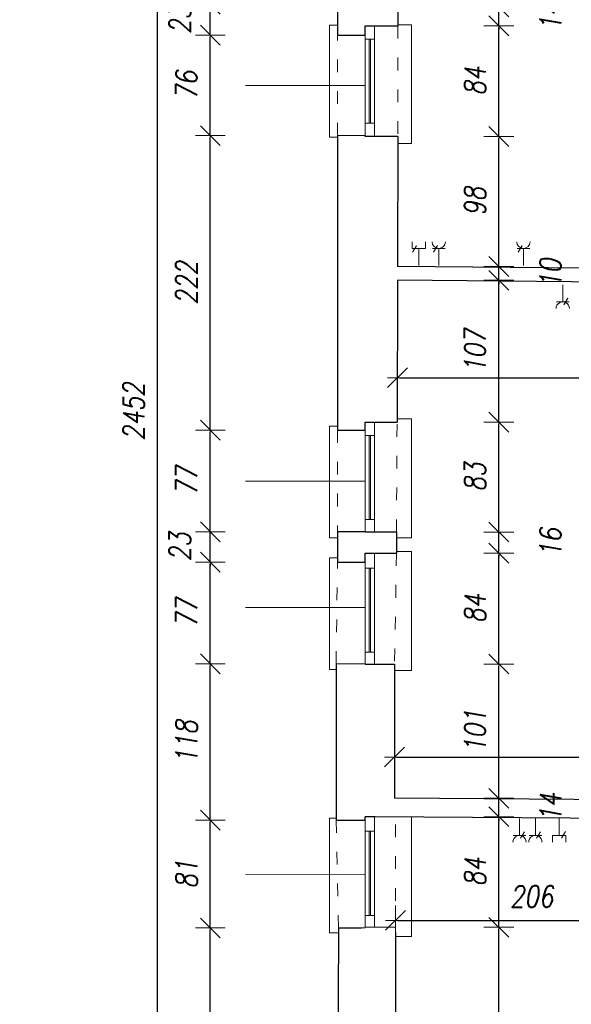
# Model space of a CAD drawing. Header units: millimetres. Extents: x -58431 to 28973, y -32170 to 9431.
# Tile 9 of 54: x -58431 to -54261, y -18478 to -11040. Entities that reach past the tile are written whole.
import ezdxf

# ---------------------------------------------------------------- set-up
doc = ezdxf.new("R2010")
doc.units = ezdxf.units.MM
doc.header["$LTSCALE"] = 8
doc.linetypes.add('ACAD_ISO03W100', pattern=[30, 12, -18])
doc.layers.get('Defpoints').update_dxf_attribs({"lineweight": 0})
for name, color, linetype, lineweight in [('A_DIMEN', 7, 'Continuous', 0), ('BAM_OPISY POWIERZCHNI', 40, 'Continuous', 0), ('instalacje', 6, 'Continuous', 0), ('piętro_dzwi i okna', 3, 'Continuous', 0), ('piętro_parapet', 6, 'Continuous', 0), ('piętro_podciąg', 2, 'ACAD_ISO03W100', 0), ('piętro_rzut', 7, 'Continuous', 30), ('RZUT_wymiarowanie', 2, 'Continuous', 0), ('wymiarowanie', 4, 'Continuous', 0)]:
    doc.layers.add(name, color=color, linetype=linetype, lineweight=lineweight)
doc.styles.add('ROMANS1', font='romans.shx', dxfattribs={"width": 0.8, "oblique": 10})
doc.dimstyles.new('NARCH100', dxfattribs={"dimscale": 100, "dimtxt": 1.6, "dimasz": 0.15, "dimexe": 0, "dimexo": 0, "dimgap": 1, "dimtad": 1, "dimdec": 0, "dimlfac": 0.1, "dimrnd": 1, "dimdsep": 46, "dimtxsty": 'ROMANS1', "dimblk": 'wym', "dimcen": -1.5, "dimse1": 1, "dimse2": 1, "dimclrd": 4, "dimclre": 4, "dimclrt": 3, "dimadec": 0, "dimazin": 0, "dimtfac": 0.04, "dimtdec": 0, "dimtmove": 2, "dimatfit": 3, "dimldrblk": 'wym', "dimfxl": 0, "dimtolj": 1, "dimarcsym": 0})

# ---------------------------------------------------------------- blocks, each defined once
blk = doc.blocks.new('wym')
at = {"layer": 'A_DIMEN', "color": 4, "ltscale": 100}
for p, q in [((-5, -5), (5, 5)), ((0, -7.5), (0, 7.5)), ((-5, 0), (5, 0))]:
    blk.add_line(p, q, dxfattribs=at)
blk = doc.blocks.new('*D351')
at = {"layer": 'Defpoints', "color": 0, "transparency": 16777216}
for p in [(-55748.8, -17896.4), (-54808.6, -17896.4), (-55589.4, -19797.2)]:
    blk.add_point(p, dxfattribs=at)
at = {"layer": 'RZUT_wymiarowanie', "color": 4, "lineweight": -2, "transparency": 16777216}
blk.add_line((-54808.6, -19782.2), (-54808.6, -17911.4), dxfattribs=at)
at = {"layer": 'RZUT_wymiarowanie', "color": 4, "lineweight": -2, "transparency": 16777216, "xscale": 15, "yscale": 15, "zscale": 15}
for p, rotation in [((-54808.6, -17896.4), 90), ((-54808.6, -19797.2), 270)]:
    blk.add_blockref('wym', p, dxfattribs=dict(at, rotation=rotation))
at = {"layer": 'RZUT_wymiarowanie', "color": 3, "transparency": 16777216, "insert": (-54988.6, -18846.8), "char_height": 160, "attachment_point": 5, "rotation": 90, "style": 'ROMANS1'}
blk.add_mtext('\\A1;190', dxfattribs=at)
blk = doc.blocks.new('*D352')
at = {"layer": 'Defpoints', "color": 0, "transparency": 16777216}
for p in [(-55748.8, -17060.8), (-54808.6, -17060.8), (-55748.8, -17896.4)]:
    blk.add_point(p, dxfattribs=at)
at = {"layer": 'RZUT_wymiarowanie', "color": 4, "lineweight": -2, "transparency": 16777216}
blk.add_line((-54808.6, -17881.4), (-54808.6, -17075.8), dxfattribs=at)
at = {"layer": 'RZUT_wymiarowanie', "color": 4, "lineweight": -2, "transparency": 16777216, "xscale": 15, "yscale": 15, "zscale": 15}
for p, rotation in [((-54808.6, -17060.8), 90), ((-54808.6, -17896.4), 270)]:
    blk.add_blockref('wym', p, dxfattribs=dict(at, rotation=rotation))
at = {"layer": 'RZUT_wymiarowanie', "color": 3, "transparency": 16777216, "insert": (-54988.6, -17478.6), "char_height": 160, "attachment_point": 5, "rotation": 90, "style": 'ROMANS1'}
blk.add_mtext('\\A1;84', dxfattribs=at)
blk = doc.blocks.new('*D353')
at = {"layer": 'Defpoints', "color": 0, "transparency": 16777216}
for p in [(-55597.9, -16921.9), (-54808.6, -16921.9), (-55748.8, -17060.8)]:
    blk.add_point(p, dxfattribs=at)
at = {"layer": 'RZUT_wymiarowanie', "color": 4, "lineweight": -2, "transparency": 16777216}
for p, q in [((-54808.6, -16906.9), (-54808.6, -16891.9)), ((-54808.6, -17060.8), (-54808.6, -16921.9)), ((-54808.6, -17075.8), (-54808.6, -17090.8))]:
    blk.add_line(p, q, dxfattribs=at)
at = {"layer": 'RZUT_wymiarowanie', "color": 4, "lineweight": -2, "transparency": 16777216, "xscale": 15, "yscale": 15, "zscale": 15}
for p, rotation in [((-54808.6, -16921.9), 270), ((-54808.6, -17060.8), 90)]:
    blk.add_blockref('wym', p, dxfattribs=dict(at, rotation=rotation))
at = {"layer": 'RZUT_wymiarowanie', "color": 3, "transparency": 16777216, "insert": (-54418.6, -16991.4), "char_height": 160, "attachment_point": 5, "rotation": 90, "style": 'ROMANS1'}
blk.add_mtext('\\A1;14', dxfattribs=at)
blk = doc.blocks.new('*D354')
at = {"layer": 'Defpoints', "color": 0, "transparency": 16777216}
for p in [(-55597.9, -15907.3), (-54808.6, -15907.3), (-55597.9, -16921.9)]:
    blk.add_point(p, dxfattribs=at)
at = {"layer": 'RZUT_wymiarowanie', "color": 4, "lineweight": -2, "transparency": 16777216}
blk.add_line((-54808.6, -16906.9), (-54808.6, -15922.3), dxfattribs=at)
at = {"layer": 'RZUT_wymiarowanie', "color": 4, "lineweight": -2, "transparency": 16777216, "xscale": 15, "yscale": 15, "zscale": 15}
for p, rotation in [((-54808.6, -15907.3), 90), ((-54808.6, -16921.9), 270)]:
    blk.add_blockref('wym', p, dxfattribs=dict(at, rotation=rotation))
at = {"layer": 'RZUT_wymiarowanie', "color": 3, "transparency": 16777216, "insert": (-54988.6, -16414.6), "char_height": 160, "attachment_point": 5, "rotation": 90, "style": 'ROMANS1'}
blk.add_mtext('\\A1;101', dxfattribs=at)
blk = doc.blocks.new('*D355')
at = {"layer": 'Defpoints', "color": 0, "transparency": 16777216}
for p in [(-55581.9, -15070.2), (-54808.6, -15070.2), (-55597.9, -15907.3)]:
    blk.add_point(p, dxfattribs=at)
at = {"layer": 'RZUT_wymiarowanie', "color": 4, "lineweight": -2, "transparency": 16777216}
blk.add_line((-54808.6, -15892.3), (-54808.6, -15085.2), dxfattribs=at)
at = {"layer": 'RZUT_wymiarowanie', "color": 4, "lineweight": -2, "transparency": 16777216, "xscale": 15, "yscale": 15, "zscale": 15}
for p, rotation in [((-54808.6, -15070.2), 90), ((-54808.6, -15907.3), 270)]:
    blk.add_blockref('wym', p, dxfattribs=dict(at, rotation=rotation))
at = {"layer": 'RZUT_wymiarowanie', "color": 3, "transparency": 16777216, "insert": (-54988.6, -15488.8), "char_height": 160, "attachment_point": 5, "rotation": 90, "style": 'ROMANS1'}
blk.add_mtext('\\A1;84', dxfattribs=at)
blk = doc.blocks.new('*D356')
at = {"layer": 'Defpoints', "color": 0, "transparency": 16777216}
for p in [(-55582.5, -14910.3), (-54808.6, -14910.3), (-55581.9, -15070.2)]:
    blk.add_point(p, dxfattribs=at)
at = {"layer": 'RZUT_wymiarowanie', "color": 4, "lineweight": -2, "transparency": 16777216}
for p, q in [((-54808.6, -14895.3), (-54808.6, -14880.3)), ((-54808.6, -15070.2), (-54808.6, -14910.3)), ((-54808.6, -15085.2), (-54808.6, -15100.2))]:
    blk.add_line(p, q, dxfattribs=at)
at = {"layer": 'RZUT_wymiarowanie', "color": 4, "lineweight": -2, "transparency": 16777216, "xscale": 15, "yscale": 15, "zscale": 15}
for p, rotation in [((-54808.6, -14910.3), 270), ((-54808.6, -15070.2), 90)]:
    blk.add_blockref('wym', p, dxfattribs=dict(at, rotation=rotation))
at = {"layer": 'RZUT_wymiarowanie', "color": 3, "transparency": 16777216, "insert": (-54418.6, -14990.3), "char_height": 160, "attachment_point": 5, "rotation": 90, "style": 'ROMANS1'}
blk.add_mtext('\\A1;16', dxfattribs=at)
blk = doc.blocks.new('*D357')
at = {"layer": 'Defpoints', "color": 0, "transparency": 16777216}
for p in [(-55578.6, -14080.3), (-54808.6, -14080.3), (-55582.5, -14910.3)]:
    blk.add_point(p, dxfattribs=at)
at = {"layer": 'RZUT_wymiarowanie', "color": 4, "lineweight": -2, "transparency": 16777216}
blk.add_line((-54808.6, -14895.3), (-54808.6, -14095.3), dxfattribs=at)
at = {"layer": 'RZUT_wymiarowanie', "color": 4, "lineweight": -2, "transparency": 16777216, "xscale": 15, "yscale": 15, "zscale": 15}
for p, rotation in [((-54808.6, -14080.3), 90), ((-54808.6, -14910.3), 270)]:
    blk.add_blockref('wym', p, dxfattribs=dict(at, rotation=rotation))
at = {"layer": 'RZUT_wymiarowanie', "color": 3, "transparency": 16777216, "insert": (-54988.6, -14495.3), "char_height": 160, "attachment_point": 5, "rotation": 90, "style": 'ROMANS1'}
blk.add_mtext('\\A1;83', dxfattribs=at)
blk = doc.blocks.new('*D358')
at = {"layer": 'Defpoints', "color": 0, "transparency": 16777216}
for p in [(-55575, -13008.3), (-54808.6, -13008.3), (-55578.6, -14080.3)]:
    blk.add_point(p, dxfattribs=at)
at = {"layer": 'RZUT_wymiarowanie', "color": 4, "lineweight": -2, "transparency": 16777216}
blk.add_line((-54808.6, -14065.3), (-54808.6, -13023.3), dxfattribs=at)
at = {"layer": 'RZUT_wymiarowanie', "color": 4, "lineweight": -2, "transparency": 16777216, "xscale": 15, "yscale": 15, "zscale": 15}
for p, rotation in [((-54808.6, -13008.3), 90), ((-54808.6, -14080.3), 270)]:
    blk.add_blockref('wym', p, dxfattribs=dict(at, rotation=rotation))
at = {"layer": 'RZUT_wymiarowanie', "color": 3, "transparency": 16777216, "insert": (-54988.6, -13544.3), "char_height": 160, "attachment_point": 5, "rotation": 90, "style": 'ROMANS1'}
blk.add_mtext('\\A1;107', dxfattribs=at)
blk = doc.blocks.new('*D359')
at = {"layer": 'Defpoints', "color": 0, "transparency": 16777216}
for p in [(-55574.6, -12903.6), (-54808.6, -12903.6), (-55575, -13008.3)]:
    blk.add_point(p, dxfattribs=at)
at = {"layer": 'RZUT_wymiarowanie', "color": 4, "lineweight": -2, "transparency": 16777216}
for p, q in [((-54808.6, -12888.6), (-54808.6, -12873.6)), ((-54808.6, -13008.3), (-54808.6, -12903.6)), ((-54808.6, -13023.3), (-54808.6, -13038.3))]:
    blk.add_line(p, q, dxfattribs=at)
at = {"layer": 'RZUT_wymiarowanie', "color": 4, "lineweight": -2, "transparency": 16777216, "xscale": 15, "yscale": 15, "zscale": 15}
for p, rotation in [((-54808.6, -12903.6), 270), ((-54808.6, -13008.3), 90)]:
    blk.add_blockref('wym', p, dxfattribs=dict(at, rotation=rotation))
at = {"layer": 'RZUT_wymiarowanie', "color": 3, "transparency": 16777216, "insert": (-54418.6, -12956), "char_height": 160, "attachment_point": 5, "rotation": 90, "style": 'ROMANS1'}
blk.add_mtext('\\A1;10', dxfattribs=at)
blk = doc.blocks.new('*D360')
at = {"layer": 'Defpoints', "color": 0, "transparency": 16777216}
for p in [(-55571.3, -11922.4), (-54808.6, -11922.4), (-55574.6, -12903.6)]:
    blk.add_point(p, dxfattribs=at)
at = {"layer": 'RZUT_wymiarowanie', "color": 4, "lineweight": -2, "transparency": 16777216}
blk.add_line((-54808.6, -12888.6), (-54808.6, -11937.4), dxfattribs=at)
at = {"layer": 'RZUT_wymiarowanie', "color": 4, "lineweight": -2, "transparency": 16777216, "xscale": 15, "yscale": 15, "zscale": 15}
for p, rotation in [((-54808.6, -11922.4), 90), ((-54808.6, -12903.6), 270)]:
    blk.add_blockref('wym', p, dxfattribs=dict(at, rotation=rotation))
at = {"layer": 'RZUT_wymiarowanie', "color": 3, "transparency": 16777216, "insert": (-54988.6, -12413), "char_height": 160, "attachment_point": 5, "rotation": 90, "style": 'ROMANS1'}
blk.add_mtext('\\A1;98', dxfattribs=at)
blk = doc.blocks.new('*D361')
at = {"layer": 'Defpoints', "color": 0, "transparency": 16777216}
for p in [(-55748.8, -11086.4), (-54808.6, -11086.4), (-55571.3, -11922.4)]:
    blk.add_point(p, dxfattribs=at)
at = {"layer": 'RZUT_wymiarowanie', "color": 4, "lineweight": -2, "transparency": 16777216}
blk.add_line((-54808.6, -11907.4), (-54808.6, -11101.4), dxfattribs=at)
at = {"layer": 'RZUT_wymiarowanie', "color": 4, "lineweight": -2, "transparency": 16777216, "xscale": 15, "yscale": 15, "zscale": 15}
for p, rotation in [((-54808.6, -11086.4), 90), ((-54808.6, -11922.4), 270)]:
    blk.add_blockref('wym', p, dxfattribs=dict(at, rotation=rotation))
at = {"layer": 'RZUT_wymiarowanie', "color": 3, "transparency": 16777216, "insert": (-54988.6, -11504.4), "char_height": 160, "attachment_point": 5, "rotation": 90, "style": 'ROMANS1'}
blk.add_mtext('\\A1;84', dxfattribs=at)
blk = doc.blocks.new('*D362')
at = {"layer": 'Defpoints', "color": 0, "transparency": 16777216}
for p in [(-55748.8, -10942.2), (-54808.6, -10942.2), (-55748.8, -11086.4)]:
    blk.add_point(p, dxfattribs=at)
at = {"layer": 'RZUT_wymiarowanie', "color": 4, "lineweight": -2, "transparency": 16777216}
for p, q in [((-54808.6, -10927.2), (-54808.6, -10912.2)), ((-54808.6, -11086.4), (-54808.6, -10942.2)), ((-54808.6, -11101.4), (-54808.6, -11116.4))]:
    blk.add_line(p, q, dxfattribs=at)
at = {"layer": 'RZUT_wymiarowanie', "color": 4, "lineweight": -2, "transparency": 16777216, "xscale": 15, "yscale": 15, "zscale": 15}
for p, rotation in [((-54808.6, -10942.2), 270), ((-54808.6, -11086.4), 90)]:
    blk.add_blockref('wym', p, dxfattribs=dict(at, rotation=rotation))
at = {"layer": 'RZUT_wymiarowanie', "color": 3, "transparency": 16777216, "insert": (-54418.6, -11014.3), "char_height": 160, "attachment_point": 5, "rotation": 90, "style": 'ROMANS1'}
blk.add_mtext('\\A1;14', dxfattribs=at)
blk = doc.blocks.new('*D650')
at = {"layer": 'BAM_OPISY POWIERZCHNI', "color": 4, "lineweight": -2, "transparency": 16777216}
blk.add_line((-55560, -13744.5), (-52136.9, -13744.5), dxfattribs=at)
at = {"layer": 'Defpoints', "color": 0, "transparency": 16777216}
for p in [(-55575, -13008.3), (-52121.9, -13039.5), (-52121.9, -13744.5)]:
    blk.add_point(p, dxfattribs=at)
at = {"layer": 'BAM_OPISY POWIERZCHNI', "color": 4, "lineweight": -2, "transparency": 16777216, "xscale": 15, "yscale": 15, "zscale": 15, "rotation": 179.9999999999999}
blk.add_blockref('wym', (-55575, -13744.5), dxfattribs=at)
at = {"layer": 'BAM_OPISY POWIERZCHNI', "color": 4, "lineweight": -2, "transparency": 16777216, "xscale": 15, "yscale": 15, "zscale": 15}
blk.add_blockref('wym', (-52121.9, -13744.5), dxfattribs=at)
at = {"layer": 'BAM_OPISY POWIERZCHNI', "color": 3, "transparency": 16777216, "insert": (-53848.4, -13564.5), "char_height": 160, "attachment_point": 5, "style": 'ROMANS1'}
blk.add_mtext('\\A1;345', dxfattribs=at)
blk = doc.blocks.new('*D653')
at = {"layer": 'BAM_OPISY POWIERZCHNI', "color": 4, "lineweight": -2, "transparency": 16777216}
blk.add_line((-55574.4, -17843.9), (-53547.7, -17843.9), dxfattribs=at)
at = {"layer": 'Defpoints', "color": 0, "transparency": 16777216}
for p in [(-55589.4, -17061.8), (-53532.7, -17076), (-53532.7, -17843.9)]:
    blk.add_point(p, dxfattribs=at)
at = {"layer": 'BAM_OPISY POWIERZCHNI', "color": 4, "lineweight": -2, "transparency": 16777216, "xscale": 15, "yscale": 15, "zscale": 15, "rotation": 179.9999999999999}
blk.add_blockref('wym', (-55589.4, -17843.9), dxfattribs=at)
at = {"layer": 'BAM_OPISY POWIERZCHNI', "color": 4, "lineweight": -2, "transparency": 16777216, "xscale": 15, "yscale": 15, "zscale": 15}
blk.add_blockref('wym', (-53532.7, -17843.9), dxfattribs=at)
at = {"layer": 'BAM_OPISY POWIERZCHNI', "color": 3, "transparency": 16777216, "insert": (-54561.1, -17663.9), "char_height": 160, "attachment_point": 5, "style": 'ROMANS1'}
blk.add_mtext('\\A1;206', dxfattribs=at)
blk = doc.blocks.new('*D806')
at = {"layer": 'BAM_OPISY POWIERZCHNI', "color": 4, "lineweight": -2, "transparency": 16777216}
blk.add_line((-55582.9, -16610.2), (-50184.6, -16610.2), dxfattribs=at)
at = {"layer": 'Defpoints', "color": 0, "transparency": 16777216}
for p in [(-50169.6, -16610.2), (-55597.9, -16921.9), (-50169.6, -16921.9)]:
    blk.add_point(p, dxfattribs=at)
at = {"layer": 'BAM_OPISY POWIERZCHNI', "color": 4, "lineweight": -2, "transparency": 16777216, "xscale": 15, "yscale": 15, "zscale": 15, "rotation": 179.9999999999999}
blk.add_blockref('wym', (-55597.9, -16610.2), dxfattribs=at)
at = {"layer": 'BAM_OPISY POWIERZCHNI', "color": 4, "lineweight": -2, "transparency": 16777216, "xscale": 15, "yscale": 15, "zscale": 15}
blk.add_blockref('wym', (-50169.6, -16610.2), dxfattribs=at)
at = {"layer": 'BAM_OPISY POWIERZCHNI', "color": 3, "transparency": 16777216, "insert": (-52883.8, -16430.2), "char_height": 160, "attachment_point": 5, "style": 'ROMANS1'}
blk.add_mtext('\\A1;543', dxfattribs=at)
blk = doc.blocks.new('*D829')
at = {"layer": 'BAM_OPISY POWIERZCHNI', "color": 4, "lineweight": -2, "transparency": 16777216}
blk.add_line((-56990, -20093.7), (-56990, -17916.3), dxfattribs=at)
at = {"layer": 'Defpoints', "color": 0, "transparency": 16777216}
for p in [(-56990, -17901.3), (-56020, -17901.3), (-56033.3, -20108.7)]:
    blk.add_point(p, dxfattribs=at)
at = {"layer": 'BAM_OPISY POWIERZCHNI', "color": 4, "lineweight": -2, "transparency": 16777216, "xscale": 15, "yscale": 15, "zscale": 15}
for p, rotation in [((-56990, -17901.3), 90), ((-56990, -20108.7), 270)]:
    blk.add_blockref('wym', p, dxfattribs=dict(at, rotation=rotation))
at = {"layer": 'BAM_OPISY POWIERZCHNI', "color": 3, "transparency": 16777216, "insert": (-57170, -19005), "char_height": 160, "attachment_point": 5, "rotation": 90, "style": 'ROMANS1'}
blk.add_mtext('\\A1;221', dxfattribs=at)
blk = doc.blocks.new('*D830')
at = {"layer": 'BAM_OPISY POWIERZCHNI', "color": 4, "lineweight": -2, "transparency": 16777216}
blk.add_line((-56990, -17886.3), (-56990, -17102.4), dxfattribs=at)
at = {"layer": 'Defpoints', "color": 0, "transparency": 16777216}
for p in [(-56990, -17087.4), (-56039.4, -17087.4), (-56020, -17901.3)]:
    blk.add_point(p, dxfattribs=at)
at = {"layer": 'BAM_OPISY POWIERZCHNI', "color": 4, "lineweight": -2, "transparency": 16777216, "xscale": 15, "yscale": 15, "zscale": 15}
for p, rotation in [((-56990, -17087.4), 90), ((-56990, -17901.3), 270)]:
    blk.add_blockref('wym', p, dxfattribs=dict(at, rotation=rotation))
at = {"layer": 'BAM_OPISY POWIERZCHNI', "color": 3, "transparency": 16777216, "insert": (-57170, -17494.3), "char_height": 160, "attachment_point": 5, "rotation": 90, "style": 'ROMANS1'}
blk.add_mtext('\\A1;81', dxfattribs=at)
blk = doc.blocks.new('*D831')
at = {"layer": 'BAM_OPISY POWIERZCHNI', "color": 4, "lineweight": -2, "transparency": 16777216}
blk.add_line((-56990, -17072.4), (-56990, -15920.9), dxfattribs=at)
at = {"layer": 'Defpoints', "color": 0, "transparency": 16777216}
for p in [(-56990, -15905.9), (-56039.4, -15905.9, 56045.2), (-56039.4, -17087.4)]:
    blk.add_point(p, dxfattribs=at)
at = {"layer": 'BAM_OPISY POWIERZCHNI', "color": 4, "lineweight": -2, "transparency": 16777216, "xscale": 15, "yscale": 15, "zscale": 15}
for p, rotation in [((-56990, -15905.9), 90), ((-56990, -17087.4), 270)]:
    blk.add_blockref('wym', p, dxfattribs=dict(at, rotation=rotation))
at = {"layer": 'BAM_OPISY POWIERZCHNI', "color": 3, "transparency": 16777216, "insert": (-57170, -16496.6), "char_height": 160, "attachment_point": 5, "rotation": 90, "style": 'ROMANS1'}
blk.add_mtext('\\A1;118', dxfattribs=at)
blk = doc.blocks.new('*D832')
at = {"layer": 'BAM_OPISY POWIERZCHNI', "color": 4, "lineweight": -2, "transparency": 16777216}
blk.add_line((-56990, -15890.9), (-56990, -15153), dxfattribs=at)
at = {"layer": 'Defpoints', "color": 0, "transparency": 16777216}
for p in [(-56990, -15138), (-56028.2, -15138), (-56039.4, -15905.9, 56045.2)]:
    blk.add_point(p, dxfattribs=at)
at = {"layer": 'BAM_OPISY POWIERZCHNI', "color": 4, "lineweight": -2, "transparency": 16777216, "xscale": 15, "yscale": 15, "zscale": 15}
for p, rotation in [((-56990, -15138), 90), ((-56990, -15905.9), 270)]:
    blk.add_blockref('wym', p, dxfattribs=dict(at, rotation=rotation))
at = {"layer": 'BAM_OPISY POWIERZCHNI', "color": 3, "transparency": 16777216, "insert": (-57170, -15521.9), "char_height": 160, "attachment_point": 5, "rotation": 90, "style": 'ROMANS1'}
blk.add_mtext('\\A1;77', dxfattribs=at)
blk = doc.blocks.new('*D833')
at = {"layer": 'BAM_OPISY POWIERZCHNI', "color": 4, "lineweight": -2, "transparency": 16777216}
for p, q in [((-56990, -14893.1), (-56990, -14878.1)), ((-56990, -15138), (-56990, -14908.1)), ((-56990, -15153), (-56990, -15168))]:
    blk.add_line(p, q, dxfattribs=at)
at = {"layer": 'Defpoints', "color": 0, "transparency": 16777216}
for p in [(-56990, -14908.1), (-56028.2, -14908.1), (-56028.2, -15138)]:
    blk.add_point(p, dxfattribs=at)
at = {"layer": 'BAM_OPISY POWIERZCHNI', "color": 4, "lineweight": -2, "transparency": 16777216, "xscale": 15, "yscale": 15, "zscale": 15}
for p, rotation in [((-56990, -14908.1), 270), ((-56990, -15138), 90)]:
    blk.add_blockref('wym', p, dxfattribs=dict(at, rotation=rotation))
at = {"layer": 'BAM_OPISY POWIERZCHNI', "color": 3, "transparency": 16777216, "insert": (-57220, -15023), "char_height": 160, "attachment_point": 5, "rotation": 90, "style": 'ROMANS1'}
blk.add_mtext('\\A1;23', dxfattribs=at)
blk = doc.blocks.new('*D834')
at = {"layer": 'BAM_OPISY POWIERZCHNI', "color": 4, "lineweight": -2, "transparency": 16777216}
blk.add_line((-56990, -14893.1), (-56990, -14155.2), dxfattribs=at)
at = {"layer": 'Defpoints', "color": 0, "transparency": 16777216}
for p in [(-56990, -14140.2), (-56028.2, -14140.2, 56045.2), (-56028.2, -14908.1)]:
    blk.add_point(p, dxfattribs=at)
at = {"layer": 'BAM_OPISY POWIERZCHNI', "color": 4, "lineweight": -2, "transparency": 16777216, "xscale": 15, "yscale": 15, "zscale": 15}
for p, rotation in [((-56990, -14140.2), 90), ((-56990, -14908.1), 270)]:
    blk.add_blockref('wym', p, dxfattribs=dict(at, rotation=rotation))
at = {"layer": 'BAM_OPISY POWIERZCHNI', "color": 3, "transparency": 16777216, "insert": (-57170, -14524.1), "char_height": 160, "attachment_point": 5, "rotation": 90, "style": 'ROMANS1'}
blk.add_mtext('\\A1;77', dxfattribs=at)
blk = doc.blocks.new('*D835')
at = {"layer": 'BAM_OPISY POWIERZCHNI', "color": 4, "lineweight": -2, "transparency": 16777216}
blk.add_line((-56990, -14125.2), (-56990, -11930.7), dxfattribs=at)
at = {"layer": 'Defpoints', "color": 0, "transparency": 16777216}
for p in [(-56990, -11915.7), (-56028.2, -11915.7, 56045.2), (-56028.2, -14140.2, 56045.2)]:
    blk.add_point(p, dxfattribs=at)
at = {"layer": 'BAM_OPISY POWIERZCHNI', "color": 4, "lineweight": -2, "transparency": 16777216, "xscale": 15, "yscale": 15, "zscale": 15}
for p, rotation in [((-56990, -11915.7), 90), ((-56990, -14140.2), 270)]:
    blk.add_blockref('wym', p, dxfattribs=dict(at, rotation=rotation))
at = {"layer": 'BAM_OPISY POWIERZCHNI', "color": 3, "transparency": 16777216, "insert": (-57170, -13027.9), "char_height": 160, "attachment_point": 5, "rotation": 90, "style": 'ROMANS1'}
blk.add_mtext('\\A1;222', dxfattribs=at)
blk = doc.blocks.new('*D836')
at = {"layer": 'BAM_OPISY POWIERZCHNI', "color": 4, "lineweight": -2, "transparency": 16777216}
blk.add_line((-56990, -11900.7), (-56990, -11170.8), dxfattribs=at)
at = {"layer": 'Defpoints', "color": 0, "transparency": 16777216}
for p in [(-56990, -11155.8), (-56028.2, -11155.8), (-56028.2, -11915.7, 56045.2)]:
    blk.add_point(p, dxfattribs=at)
at = {"layer": 'BAM_OPISY POWIERZCHNI', "color": 4, "lineweight": -2, "transparency": 16777216, "xscale": 15, "yscale": 15, "zscale": 15}
for p, rotation in [((-56990, -11155.8), 90), ((-56990, -11915.7), 270)]:
    blk.add_blockref('wym', p, dxfattribs=dict(at, rotation=rotation))
at = {"layer": 'BAM_OPISY POWIERZCHNI', "color": 3, "transparency": 16777216, "insert": (-57170, -11535.8), "char_height": 160, "attachment_point": 5, "rotation": 90, "style": 'ROMANS1'}
blk.add_mtext('\\A1;76', dxfattribs=at)
blk = doc.blocks.new('*D837')
at = {"layer": 'BAM_OPISY POWIERZCHNI', "color": 4, "lineweight": -2, "transparency": 16777216}
blk.add_line((-56990, -11140.8), (-56990, -10937.4), dxfattribs=at)
at = {"layer": 'Defpoints', "color": 0, "transparency": 16777216}
for p in [(-56990, -10922.4), (-56028.2, -10922.4), (-56028.2, -11155.8)]:
    blk.add_point(p, dxfattribs=at)
at = {"layer": 'BAM_OPISY POWIERZCHNI', "color": 4, "lineweight": -2, "transparency": 16777216, "xscale": 15, "yscale": 15, "zscale": 15}
for p, rotation in [((-56990, -10922.4), 90), ((-56990, -11155.8), 270)]:
    blk.add_blockref('wym', p, dxfattribs=dict(at, rotation=rotation))
at = {"layer": 'BAM_OPISY POWIERZCHNI', "color": 3, "transparency": 16777216, "insert": (-57220, -11039.1), "char_height": 160, "attachment_point": 5, "rotation": 90, "style": 'ROMANS1'}
blk.add_mtext('\\A1;23', dxfattribs=at)
blk = doc.blocks.new('*D850')
at = {"layer": 'BAM_OPISY POWIERZCHNI', "color": 4, "lineweight": -2, "transparency": 16777216}
blk.add_line((-57390, -26246.6), (-57390, -1753.3), dxfattribs=at)
at = {"layer": 'Defpoints', "color": 0, "transparency": 16777216}
for p in [(-57390, -1738.3), (-56027, -1738.3), (-56057.1, -26261.6)]:
    blk.add_point(p, dxfattribs=at)
at = {"layer": 'BAM_OPISY POWIERZCHNI', "color": 4, "lineweight": -2, "transparency": 16777216, "xscale": 15, "yscale": 15, "zscale": 15}
for p, rotation in [((-57390, -1738.3), 90), ((-57390, -26261.6), 270)]:
    blk.add_blockref('wym', p, dxfattribs=dict(at, rotation=rotation))
at = {"layer": 'BAM_OPISY POWIERZCHNI', "color": 3, "transparency": 16777216, "insert": (-57570, -13999.9), "char_height": 160, "attachment_point": 5, "rotation": 90, "style": 'ROMANS1'}
blk.add_mtext('\\A1;2452', dxfattribs=at)

msp = doc.modelspace()

# ---------------------------------------------------------------- linework, layer by layer
at = {"layer": 'instalacje'}
for points in [[(-55463.2, -12717.6), (-55463.2, -12767.8)], [(-55362.8, -12717.6), (-55362.8, -12767.8)], [(-55362.8, -12767.8), (-55463.2, -12767.8)], [(-55431.1, -12747.1), (-55461, -12796.8)], [(-55413, -12767.8), (-55413, -12895.8)], [(-55311, -12767.8), (-55215, -12767.8)], [(-55271.6, -12746.2), (-55301.5, -12795.9)], [(-55263, -12767.8), (-55263, -12895.8)], [(-54671, -12767.8), (-54575, -12767.8)], [(-54631.6, -12746.2), (-54661.5, -12795.9)], [(-54623, -12767.8), (-54623, -12895.8)], [(-54325.8, -13171.9), (-54325.7, -13043.9)], [(-54317.1, -13193.5), (-54287.2, -13143.8)], [(-54277.8, -13171.9), (-54373.7, -13171.9)], [(-54652.7, -17202.2), (-54652.7, -17074.2)], [(-54532.7, -17202.2), (-54532.7, -17074.2)], [(-54352.7, -17202.2), (-54352.7, -17074.2)], [(-54644.1, -17223.8), (-54614.2, -17174)], [(-54524.1, -17223.8), (-54494.2, -17174.1)], [(-54334.6, -17222.9), (-54304.7, -17173.1)], [(-54604.7, -17202.2), (-54700.7, -17202.2)], [(-54484.7, -17202.2), (-54580.7, -17202.2)], [(-54403, -17252.4), (-54402.9, -17202.2)], [(-54402.9, -17202.2), (-54302.5, -17202.2)], [(-54302.5, -17252.4), (-54302.5, -17202.2)]]:
    msp.add_lwpolyline(points, dxfattribs=at)
for centre, start, end in [((-55263, -12717.6), 180, 360), ((-54623, -12717.6), 180, 360), ((-54325.8, -13222.1), 359.99226, 179.99226), ((-54652.7, -17252.4), 359.99226, 179.99226), ((-54532.7, -17252.4), 359.99226, 179.99226)]:
    msp.add_arc(centre, 50.2, start, end, dxfattribs=at)
at = {"layer": 'piętro_dzwi i okna'}
for points in [[(-55818.6, -11917.1), (-55818.4, -11155.8)], [(-55748.8, -11922.4), (-55748.8, -11086.4)], [(-55748.8, -11186.9), (-55818.8, -11186.9)], [(-55789, -11822.5), (-55789, -11186.9)], [(-55779.5, -11822.5), (-55779.5, -11186.9)], [(-55748.8, -11822.5), (-55818.8, -11822.5)], [(-55748.8, -14910.3), (-55748.8, -14080.3)], [(-55748.8, -14181.1), (-55818.8, -14181.1)], [(-55818.6, -14910.3), (-55818.6, -14140.2)], [(-55789, -14816.7), (-55789, -14181.1)], [(-55779.5, -14816.7), (-55779.5, -14181.1)], [(-55748.8, -14816.7), (-55818.8, -14816.7)], [(-55748.8, -15909.2), (-55748.8, -15070.2)], [(-55818.5, -15907.3), (-55818.6, -15130.3)], [(-55748.8, -15182.1), (-55818.8, -15182.1)], [(-55789, -15817.7), (-55789, -15182.1)], [(-55779.5, -15817.7), (-55779.5, -15182.1)], [(-55748.8, -15817.7), (-55818.8, -15817.7)], [(-55818.5, -17897), (-55818.6, -17087.4)], [(-55748.8, -17896.4), (-55748.8, -17060.8)], [(-55748.8, -17170.9), (-55818.8, -17170.9)], [(-55789, -17806.5), (-55789, -17170.9)], [(-55779.5, -17806.5), (-55779.5, -17170.9)], [(-55748.8, -17806.5), (-55818.8, -17806.5)]]:
    msp.add_lwpolyline(points, dxfattribs=at)
at = {"layer": 'piętro_parapet'}
for points in [[(-56028.2, -11926.7), (-56088.2, -11926.7), (-56088.2, -11081.5), (-56028.2, -11081.8)], [(-55571.5, -11976), (-55469.5, -11976), (-55469.5, -11078), (-55571.3, -11078.2)], [(-55581.5, -14952.8), (-55469.5, -14952.8), (-55469.5, -14054.8), (-55578.5, -14055.1)], [(-56028.2, -14955.1), (-56088.2, -14955.1), (-56088.2, -14109.9), (-56028.2, -14110.2)], [(-55597.9, -15956.1), (-55469.5, -15956.1), (-55469.5, -15058.1), (-55581.9, -15058.3)], [(-56039.4, -15949.2), (-56088.2, -15949.2), (-56088.2, -15104.1), (-56028.2, -15104.3)], [(-56020.2, -17938), (-56088.2, -17938), (-56088.2, -17072.3), (-56039.4, -17072.5)], [(-55589.4, -17966.3), (-55469.5, -17966.3), (-55469.5, -17062.7)]]:
    msp.add_lwpolyline(points, dxfattribs=at)
at = {"layer": 'piętro_podciąg', "elevation": 56045.2}
for points in [[(-56028.2, -11915.7), (-56028.2, -11155.8)], [(-56028.2, -14140.2), (-56028.2, -14908.1)], [(-56039.4, -15905.9), (-56028.2, -15138)]]:
    msp.add_lwpolyline(points, dxfattribs=at)
at = {"layer": 'piętro_podciąg'}
for points in [[(-55571.3, -11086.4), (-55571.3, -11922.4)], [(-55582.5, -14910.3), (-55578.6, -14080.3)], [(-55581.9, -15070.2), (-55597.9, -15907.3)], [(-56020.2, -17901.3), (-56039.4, -17087.4)], [(-55589.4, -17935.7), (-55589.4, -17061.8)]]:
    msp.add_lwpolyline(points, dxfattribs=at)
at = {"layer": 'piętro_rzut'}
for p, q in [((-56028.2, -11915.7), (-56028.2, -13912.3)), ((-55818.6, -11917.1, 56045.2), (-56028.2, -11915.7, 56045.2)), ((-55818.6, -11922.4), (-55818.6, -11917.1)), ((-55571.3, -11922.4), (-55818.6, -11922.4)), ((-56028.2, -13912.3), (-56028.2, -14134.7)), ((-55818.4, -14140.2), (-55818.4, -14080.3)), ((-55818.4, -14080.3), (-55578.6, -14080.3)), ((-56028.2, -14140.2, 56045.2), (-55818.4, -14140.2, 56045.2)), ((-55818.6, -15907.3, 56045.2), (-56039.4, -15905.9, 56045.2)), ((-55589.4, -17894.9), (-55818.6, -17897))]:
    msp.add_line(p, q, dxfattribs=at)
for points in [[(-56028.2, -10922.4), (-56028.2, -11155.8), (-55818.4, -11155.8), (-55818.4, -11086.4), (-55571.3, -11086.4)], [(-55571.3, -10942.2), (-55571.3, -11086.4)], [(-55571.3, -11922.4), (-55574.6, -12903.6)], [(-52157.3, -12934.8), (-55574.6, -12903.6)], [(-55575, -13008.3), (-55578.6, -14080.3)], [(-52157.3, -13039.5), (-55575, -13008.3)], [(-49935.1, -13038.8), (-49903.1, -13038.7), (-49903.1, -16821.9), (-50169.6, -16828.6), (-50169.6, -16961.5), (-55597.9, -16921.9)], [(-49576.2, -13635), (-49576.2, -17369), (-50160.8, -17369), (-50160.8, -17102.8), (-51337.7, -17102.8), (-51337.7, -17306.6), (-53532.7, -17306.6), (-53532.7, -17076), (-55744.8, -17060.8)], [(-55818.6, -14909.4), (-56028.2, -14908.1), (-56028.2, -15138), (-55818.4, -15138), (-55818.4, -15070.2), (-55581.9, -15070.2)], [(-55581.4, -14910.3), (-55818.6, -14910.3)], [(-55581.4, -14910.3), (-55581.9, -15070.2)], [(-56039.4, -15905.9), (-56039.4, -17087.4)], [(-55597.9, -15907.3), (-55597.9, -16921.9)], [(-56039.4, -17087.4), (-55818.6, -17087.4)], [(-55744.8, -17060.8), (-55818.6, -17060.8)], [(-55818.6, -17087.4), (-55818.6, -17060.8)], [(-56020, -17901.3), (-56029.8, -20108.7)], [(-56020.2, -17901.3), (-55846.5, -17901.3), (-55818.6, -17897)], [(-55589.4, -17935.7), (-55589.4, -19797.2), (-55268, -19797.2)]]:
    msp.add_lwpolyline(points, dxfattribs=at)
at = {"layer": 'piętro_rzut', "elevation": 56045.2}
msp.add_lwpolyline([(-55818.6, -15907.3), (-55597.9, -15907.3)], dxfattribs=at)
at = {"layer": 'wymiarowanie'}
for points in [[(-56724, -11535.9), (-55818.5, -11536.5)], [(-56724, -14524.7), (-55818.6, -14525.3)], [(-56724, -15480), (-55818.6, -15480.5)], [(-56724, -17495.6), (-55818.6, -17496.2)]]:
    msp.add_lwpolyline(points, dxfattribs=at)

# ---------------------------------------------------------------- dimensions: what is measured, and where the dimension line sits
at = {"layer": 'BAM_OPISY POWIERZCHNI'}
for base, p1, p2, picture, middle in [((-57390, -1738.3), (-56057.1, -26261.6), (-56027, -1738.3), '*D850', (-57570, -13999.9)), ((-56990, -10922.4), (-56028.2, -11155.8), (-56028.2, -10922.4), '*D837', (-57220, -11039.1)), ((-56990, -11155.8), (-56028.2, -11915.7, 56045.2), (-56028.2, -11155.8), '*D836', (-57170, -11535.8)), ((-56990, -11915.7), (-56028.2, -14140.2, 56045.2), (-56028.2, -11915.7, 56045.2), '*D835', (-57170, -13027.9)), ((-56990, -14140.2), (-56028.2, -14908.1), (-56028.2, -14140.2, 56045.2), '*D834', (-57170, -14524.1)), ((-56990, -14908.1), (-56028.2, -15138), (-56028.2, -14908.1), '*D833', (-57220, -15023)), ((-56990, -15138), (-56039.4, -15905.9, 56045.2), (-56028.2, -15138), '*D832', (-57170, -15521.9)), ((-56990, -15905.9), (-56039.4, -17087.4), (-56039.4, -15905.9, 56045.2), '*D831', (-57170, -16496.6)), ((-56990, -17087.4), (-56020, -17901.3), (-56039.4, -17087.4), '*D830', (-57170, -17494.3)), ((-56990, -17901.3), (-56033.3, -20108.7), (-56020, -17901.3), '*D829', (-57170, -19005))]:
    dim = msp.add_linear_dim(base=base, p1=p1, p2=p2, angle=90, dimstyle='NARCH100', dxfattribs=at)
    dim.commit()
    dim.dimension.update_dxf_attribs({"geometry": picture, "text_midpoint": middle})
for base, p1, p2, picture, middle in [((-52121.9, -13744.5), (-55575, -13008.3), (-52121.9, -13039.5), '*D650', (-53848.4, -13564.5)), ((-50169.6, -16610.2), (-55597.9, -16921.9), (-50169.6, -16921.9), '*D806', (-52883.8, -16430.2)), ((-53532.7, -17843.9), (-55589.4, -17061.8), (-53532.7, -17076), '*D653', (-54561.1, -17663.9))]:
    dim = msp.add_linear_dim(base=base, p1=p1, p2=p2, dimstyle='NARCH100', dxfattribs=at)
    dim.commit()
    dim.dimension.update_dxf_attribs({"geometry": picture, "text_midpoint": middle})
at = {"layer": 'RZUT_wymiarowanie'}
for base, p1, p2, picture, middle in [((-54808.6, -10942.2), (-55748.8, -11086.4), (-55748.8, -10942.2), '*D362', (-54418.6, -11014.3)), ((-54808.6, -11086.4), (-55571.3, -11922.4), (-55748.8, -11086.4), '*D361', (-54988.6, -11504.4)), ((-54808.6, -11922.4), (-55574.6, -12903.6), (-55571.3, -11922.4), '*D360', (-54988.6, -12413)), ((-54808.6, -12903.6), (-55575, -13008.3), (-55574.6, -12903.6), '*D359', (-54418.6, -12956)), ((-54808.6, -13008.3), (-55578.6, -14080.3), (-55575, -13008.3), '*D358', (-54988.6, -13544.3)), ((-54808.6, -14080.3), (-55582.5, -14910.3), (-55578.6, -14080.3), '*D357', (-54988.6, -14495.3)), ((-54808.6, -14910.3), (-55581.9, -15070.2), (-55582.5, -14910.3), '*D356', (-54418.6, -14990.3)), ((-54808.6, -15070.2), (-55597.9, -15907.3), (-55581.9, -15070.2), '*D355', (-54988.6, -15488.8)), ((-54808.6, -15907.3), (-55597.9, -16921.9), (-55597.9, -15907.3), '*D354', (-54988.6, -16414.6)), ((-54808.6, -16921.9), (-55748.8, -17060.8), (-55597.9, -16921.9), '*D353', (-54418.6, -16991.4)), ((-54808.6, -17060.8), (-55748.8, -17896.4), (-55748.8, -17060.8), '*D352', (-54988.6, -17478.6)), ((-54808.6, -17896.4), (-55589.4, -19797.2), (-55748.8, -17896.4), '*D351', (-54988.6, -18846.8))]:
    dim = msp.add_linear_dim(base=base, p1=p1, p2=p2, angle=90, dimstyle='NARCH100', dxfattribs=at)
    dim.commit()
    dim.dimension.update_dxf_attribs({"geometry": picture, "text_midpoint": middle})

doc.saveas('drawing.dxf')
